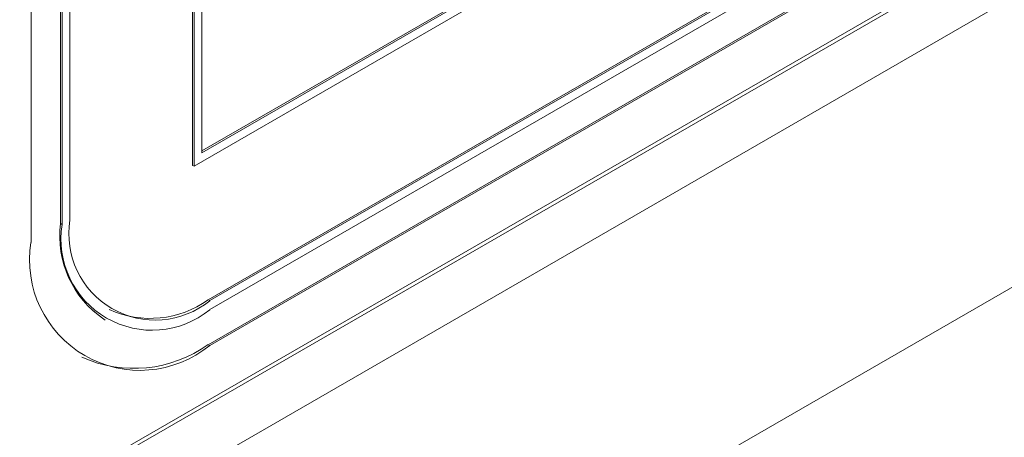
# Paper-space layout 'Sheet1' of a CAD drawing. Header units: millimetres. Extents: x 0 to 432, y 0 to 279.
# Tile 53 of 90: x 380.79 to 392.17, y 208.81 to 213.64. Entities that reach past the tile are written whole.
import ezdxf

# ---------------------------------------------------------------- set-up
doc = ezdxf.new("R2010")
doc.units = ezdxf.units.MM
doc.header["$LTSCALE"] = 0.5

psp = doc.layouts.new('Sheet1')

# ---------------------------------------------------------------- linework, layer by layer
at = {"color": 7, "linetype": 'Continuous', "lineweight": 15}
for p, q in [((382.789, 231.87), (382.789, 211.959)), ((382.807, 231.86), (382.807, 211.949)), ((382.897, 231.808), (382.897, 212.105)), ((381.262, 230.781), (381.262, 211.286)), ((381.28, 230.771), (381.28, 211.275)), ((381.37, 230.823), (381.37, 211.327)), ((380.921, 230.564), (380.921, 211.068)), ((363.632, 197.369), (411.692, 225.114)), ((382.897, 212.125), (405.329, 225.075)), ((382.897, 212.105), (405.347, 225.065)), ((363.764, 198.109), (410.411, 225.038)), ((382.807, 211.949), (405.437, 225.013)), ((407.862, 223.613), (367.81, 200.492)), ((382.969, 210.404), (405.24, 223.261)), ((382.987, 210.394), (405.258, 223.25)), ((382.987, 210.29), (405.258, 223.147)), ((382.969, 209.885), (405.24, 222.742)), ((382.987, 209.875), (405.258, 222.732)), ((363.632, 194.022), (411.692, 221.766)), ((382.789, 211.959), (382.807, 211.949)), ((381.262, 211.286), (381.28, 211.275)), ((382.969, 210.404), (382.987, 210.394)), ((381.762, 210.181), (381.78, 210.17)), ((382.969, 209.885), (382.987, 209.875))]:
    psp.add_line(p, q, dxfattribs=at)
for centre, radius, start, end in [((382.356, 211.167), 0.998, 170.786, 309.2033), ((382.41, 211.139), 1.157, 172.7442, 235.9436), ((382.321, 211.106), 1.054, 170.786, 309.2033), ((382.18, 210.864), 1.276, 170.786, 309.2033), ((382.299, 211.339), 1.15, 245.6929, 305.6176), ((382.113, 211.08), 1.469, 245.6929, 305.6176)]:
    psp.add_arc(centre, radius, start, end, dxfattribs=at)

doc.saveas('drawing.dxf')
